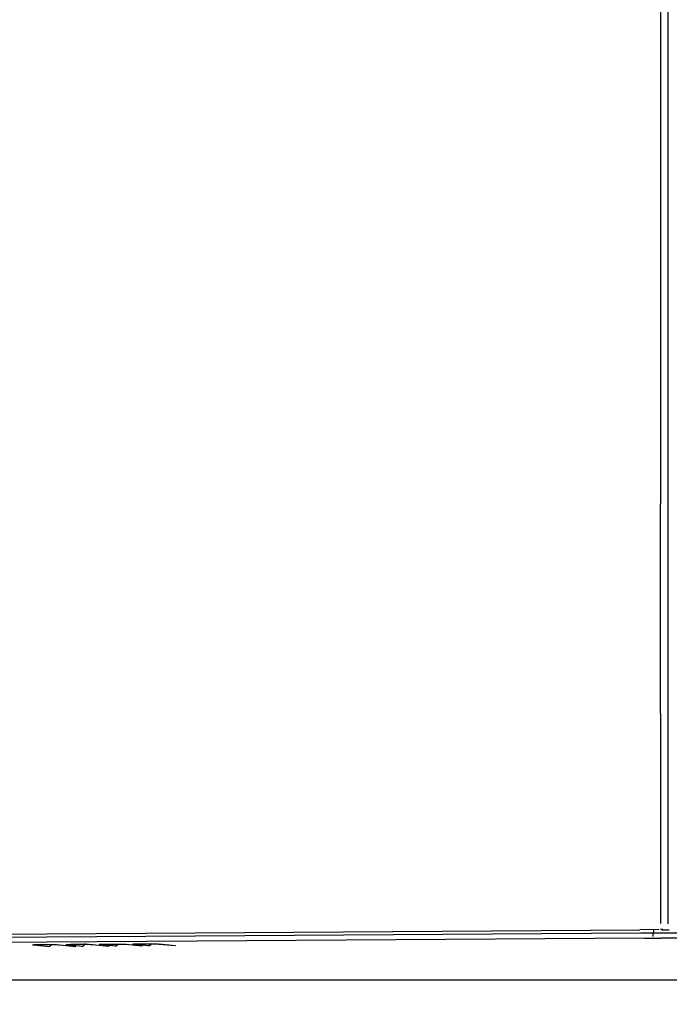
# Model space of a CAD drawing. Header units: millimetres. Extents: x 24385 to 79107, y -56478 to -23676.
# Tile 243 of 256: x 28296 to 28307, y -25731 to -25715. Entities that reach past the tile are written whole.
import ezdxf

# ---------------------------------------------------------------- set-up
doc = ezdxf.new("R2010")
doc.units = ezdxf.units.MM
doc.header["$LTSCALE"] = 2
doc.layers.add('0_OPIS', color=7, linetype='Continuous', lineweight=13)
doc.layers.add('3DPLAN_A_TABELKA POMIESZCZEŃ', color=7, linetype='Continuous', lineweight=0)
doc.layers.add('1', color=7, linetype='Continuous', true_color=0xffffff)
for name, color, linetype in [('3DPLAN_A_KRESKOWANIE 1', 253, 'Continuous'), ('3DPLAN_A_OPIS', 8, 'Continuous'), ('IS_KLIM_urządzenia', 3, 'Continuous')]:
    doc.layers.add(name, color=color, linetype=linetype)
doc.styles.add('ARIAL', font='arial.ttf')

# ---------------------------------------------------------------- blocks, each defined once
blk = doc.blocks.new('scienna')
at = {"layer": '1', "color": 3, "linetype": 'Continuous'}
for p, q in [((37576.063, 3088.07), (37576.063, 3060.946)), ((37482.107, 3079.5), (37575.167, 3079.5)), ((37575.258, 3079.423), (37575.256, 3079.385)), ((37488.791, 3079.382), (37568.484, 3079.382)), ((37575.164, 3079.388), (37568.484, 3079.382)), ((37575.257, 3079.356), (37575.261, 3079.055)), ((37575.309, 3079.264), (37575.369, 3079.264)), ((37575.394, 3079.137), (37575.481, 3066.749)), ((37575.367, 3063.897), (37575.261, 3079.055)), ((37575.419, 3063.482), (37575.31, 3079.07)), ((37575.31, 3079.069), (37575.31, 3079.07)), ((37575.489, 3071.407), (37575.514, 3071.665)), ((37575.518, 3071.664), (37575.493, 3071.406)), ((37575.489, 3070.995), (37575.514, 3071.253)), ((37575.492, 3070.878), (37575.517, 3071.136)), ((37575.521, 3071.135), (37575.496, 3070.877)), ((37575.493, 3070.466), (37575.518, 3070.723)), ((37575.496, 3070.349), (37575.521, 3070.607)), ((37575.525, 3070.606), (37575.5, 3070.348)), ((37575.496, 3069.937), (37575.522, 3070.194)), ((37575.5, 3069.82), (37575.525, 3070.078)), ((37575.529, 3070.077), (37575.504, 3069.818)), ((37575.5, 3069.407), (37575.525, 3069.665))]:
    blk.add_line(p, q, dxfattribs=at)
at = {"layer": '1', "color": 3, "linetype": 'Continuous', "extrusion": (0, 0, -1)}
blk.add_ellipse((37575.408, 3079.274), major_axis=(0, 0.548), ratio=0.026186, start_param=4.460187, end_param=4.938743, dxfattribs=at)
at = {"layer": '1', "color": 3, "linetype": 'Continuous'}
for centre, major_axis, ratio, start_param, end_param in [((37575.464, 3071.67), (-0.0496, 0.0048), 0.965503, 3.141571, 3.242291), ((37575.439, 3071.412), (0.0496, -0.0048), 0.965503, 6.283163, 6.383884), ((37575.467, 3071.237), (0.0496, -0.0049), 0.965731, 0.101029, 1.52539), ((37575.468, 3071.141), (-0.0496, 0.0048), 0.965503, 3.141571, 3.242291), ((37575.443, 3070.883), (0.0496, -0.0048), 0.965503, 6.283163, 6.383884), ((37575.471, 3070.708), (0.0496, -0.0049), 0.965731, 0.101029, 1.52539), ((37575.472, 3070.612), (-0.0496, 0.0048), 0.965503, 3.141571, 3.242291), ((37575.446, 3070.354), (0.0496, -0.0048), 0.965503, 6.283163, 6.383884), ((37575.475, 3070.178), (0.0496, -0.0049), 0.965731, 0.101029, 1.52539), ((37575.475, 3070.083), (-0.0496, 0.0048), 0.965503, 3.141571, 3.242291), ((37575.478, 3069.649), (0.0496, -0.0049), 0.965731, 0.101029, 1.52539), ((37575.45, 3069.824), (0.0496, -0.0048), 0.965503, 6.283163, 6.383884)]:
    blk.add_ellipse(centre, major_axis=major_axis, ratio=ratio, start_param=start_param, end_param=end_param, dxfattribs=at)
for points, knots in [([(37575.772, 3089.288), (37575.756, 3089.26), (37575.74, 3089.227), (37575.703, 3089.099), (37575.682, 3088.991), (37575.64, 3088.661), (37575.619, 3088.434), (37575.579, 3087.842), (37575.56, 3087.478), (37575.523, 3086.611), (37575.506, 3086.101), (37575.475, 3084.981), (37575.46, 3084.368), (37575.435, 3083.041), (37575.424, 3082.326), (37575.406, 3080.887), (37575.399, 3080.161), (37575.394, 3079.397)], [0, 0, 0, 0, 0.095781, 0.095781, 0.22597, 0.22597, 0.356159, 0.356159, 0.486348, 0.486348, 0.616537, 0.616537, 0.746727, 0.746727, 0.876916, 0.876916, 1, 1, 1, 1]), ([(37575.31, 3079.461), (37575.314, 3080.144), (37575.321, 3080.809), (37575.336, 3082.078), (37575.345, 3082.681), (37575.375, 3084.404), (37575.4, 3085.452), (37575.443, 3086.736), (37575.458, 3087.119), (37575.49, 3087.795), (37575.507, 3088.08), (37575.558, 3088.784), (37575.594, 3089.052), (37575.63, 3089.2)], [0, 0, 0, 0, 0.125, 0.125, 0.25, 0.25, 0.5, 0.5, 0.625, 0.625, 0.75, 0.75, 1, 1, 1, 1]), ([(37575.31, 3079.438), (37575.31, 3079.443), (37575.31, 3079.447), (37575.31, 3079.454), (37575.31, 3079.458), (37575.31, 3079.461)], [0, 0, 0, 0, 0.584806, 0.584806, 1, 1, 1, 1]), ([(37575.514, 3071.664), (37575.514, 3071.665), (37575.514, 3071.667), (37575.514, 3071.667), (37575.514, 3071.667)], [0, 0, 0, 0, 0.756296, 1, 1, 1, 1]), ([(37575.487, 3071.004), (37575.487, 3071.012), (37575.487, 3071.023), (37575.486, 3071.051), (37575.485, 3071.072), (37575.485, 3071.116), (37575.485, 3071.14), (37575.484, 3071.189), (37575.484, 3071.214), (37575.485, 3071.263), (37575.485, 3071.287), (37575.486, 3071.33), (37575.486, 3071.35), (37575.487, 3071.382), (37575.488, 3071.396), (37575.488, 3071.407), (37575.489, 3071.41), (37575.489, 3071.412)], [0, 0, 0, 0, 0.095282, 0.095282, 0.237998, 0.237998, 0.380986, 0.380986, 0.522799, 0.522799, 0.666912, 0.666912, 0.811554, 0.811554, 0.95617, 0.95617, 1, 1, 1, 1]), ([(37575.517, 3071.135), (37575.517, 3071.136), (37575.518, 3071.138), (37575.518, 3071.138), (37575.518, 3071.138)], [0, 0, 0, 0, 0.755536, 1, 1, 1, 1]), ([(37575.489, 3070.983), (37575.489, 3070.983), (37575.489, 3070.983), (37575.488, 3070.988), (37575.488, 3070.998), (37575.487, 3071.006)], [0, 0, 0, 0, 0.083858, 0.418659, 1, 1, 1, 1]), ([(37575.491, 3070.474), (37575.491, 3070.483), (37575.49, 3070.493), (37575.489, 3070.522), (37575.489, 3070.542), (37575.488, 3070.586), (37575.488, 3070.611), (37575.488, 3070.66), (37575.488, 3070.685), (37575.488, 3070.734), (37575.489, 3070.758), (37575.489, 3070.801), (37575.49, 3070.821), (37575.491, 3070.853), (37575.491, 3070.867), (37575.492, 3070.878), (37575.492, 3070.881), (37575.492, 3070.883)], [0, 0, 0, 0, 0.0953, 0.0953, 0.238013, 0.238013, 0.380998, 0.380998, 0.522923, 0.522923, 0.66704, 0.66704, 0.811678, 0.811678, 0.956291, 0.956291, 1, 1, 1, 1]), ([(37575.492, 3070.453), (37575.492, 3070.453), (37575.492, 3070.454), (37575.492, 3070.459), (37575.491, 3070.469), (37575.491, 3070.477)], [0, 0, 0, 0, 0.083722, 0.418548, 1, 1, 1, 1]), ([(37575.521, 3070.606), (37575.521, 3070.607), (37575.521, 3070.608), (37575.521, 3070.609), (37575.521, 3070.609)], [0, 0, 0, 0, 0.755144, 1, 1, 1, 1]), ([(37575.495, 3069.945), (37575.494, 3069.954), (37575.494, 3069.964), (37575.493, 3069.993), (37575.493, 3070.013), (37575.492, 3070.057), (37575.492, 3070.081), (37575.492, 3070.131), (37575.492, 3070.156), (37575.492, 3070.205), (37575.492, 3070.229), (37575.493, 3070.272), (37575.493, 3070.292), (37575.494, 3070.324), (37575.495, 3070.337), (37575.496, 3070.349), (37575.496, 3070.352), (37575.496, 3070.354)], [0, 0, 0, 0, 0.095318, 0.095318, 0.238028, 0.238028, 0.381009, 0.381009, 0.523048, 0.523048, 0.667167, 0.667167, 0.811802, 0.811802, 0.956411, 0.956411, 1, 1, 1, 1]), ([(37575.525, 3070.077), (37575.525, 3070.078), (37575.525, 3070.079), (37575.525, 3070.08), (37575.525, 3070.08)], [0, 0, 0, 0, 0.754384, 1, 1, 1, 1]), ([(37575.496, 3069.924), (37575.496, 3069.924), (37575.496, 3069.925), (37575.496, 3069.93), (37575.495, 3069.939), (37575.495, 3069.948)], [0, 0, 0, 0, 0.083241, 0.418219, 1, 1, 1, 1]), ([(37575.498, 3069.416), (37575.498, 3069.425), (37575.498, 3069.435), (37575.497, 3069.463), (37575.496, 3069.484), (37575.496, 3069.528), (37575.496, 3069.552), (37575.495, 3069.601), (37575.496, 3069.627), (37575.496, 3069.676), (37575.496, 3069.7), (37575.497, 3069.743), (37575.497, 3069.763), (37575.498, 3069.795), (37575.499, 3069.808), (37575.499, 3069.82), (37575.5, 3069.822), (37575.5, 3069.824)], [0, 0, 0, 0, 0.095356, 0.095356, 0.238059, 0.238059, 0.381034, 0.381034, 0.523182, 0.523182, 0.667302, 0.667302, 0.811929, 0.811929, 0.956532, 0.956532, 1, 1, 1, 1]), ([(37575.5, 3069.395), (37575.5, 3069.395), (37575.5, 3069.395), (37575.499, 3069.401), (37575.499, 3069.41), (37575.498, 3069.419)], [0, 0, 0, 0, 0.084457, 0.418967, 1, 1, 1, 1])]:
    blk.add_open_spline(points, degree=3, knots=knots, dxfattribs=at)
for points in [[(37575.267, 3079.467), (37575.267, 3079.444), (37575.266, 3079.422), (37575.265, 3079.402)], [(37575.268, 3079.521), (37575.268, 3079.503), (37575.268, 3079.485), (37575.267, 3079.467)], [(37575.309, 3079.124), (37575.308, 3079.227), (37575.308, 3079.336), (37575.31, 3079.438)], [(37575.265, 3079.273), (37575.279, 3079.271), (37575.294, 3079.27), (37575.309, 3079.267)], [(37575.31, 3079.069), (37575.31, 3079.087), (37575.31, 3079.106), (37575.309, 3079.124)]]:
    blk.add_open_spline(points, degree=3, dxfattribs=at)
blk = doc.blocks.new('kondygnacja -1')
at = {"layer": '3DPLAN_A_KRESKOWANIE 1'}
h = blk.add_hatch(dxfattribs=at)
h.set_pattern_fill('ANSI31', color=256, scale=7.5, style=0)
h.set_pattern_definition([(45, (23044.838, -26883.88), (-16.83798, 16.83798), [])])
h.paths.add_polyline_path([(31677.485, -24430.84), (30214.868, -24430.84), (30214.868, -24470.84), (30429.606, -24470.84), (30429.606, -24477.84), (30447.606, -24477.84), (30447.606, -24818.84), (30476.606, -24818.84), (30476.606, -24470.84), (31012.606, -24470.84), (31012.606, -24478.84), (31079.606, -24478.84), (31079.606, -24470.84), (31638.606, -24470.84), (31638.606, -25036.84), (31079.606, -25036.84), (31079.606, -25028.84), (31012.606, -25028.84), (31012.606, -25036.84), (30611.38, -25036.84), (30611.38, -25072.84), (31023.606, -25072.84), (31034.606, -25082.84), (31034.606, -25330.84), (31023.606, -25340.84), (30831.396, -25340.84, -0.038531), (30832.58, -25356.183), (30832.58, -25371.84), (31079.606, -25371.84), (31079.606, -25072.84), (31638.606, -25072.84), (31638.606, -25943.84), (30832.58, -25943.84), (30832.58, -26009.84), (31677.485, -26009.84)])
h.paths.add_polyline_path([(30682.606, -26009.84), (30832.58, -26009.84), (30832.58, -25943.84), (30760.606, -25943.84), (30760.606, -25454.668), (30735.606, -25464.584), (30735.606, -25943.84), (30682.606, -25943.84)])
h.paths.add_polyline_path([(30679.606, -25371.84), (30735.606, -25371.84), (30735.606, -25464.584), (30760.606, -25454.668), (30760.606, -25371.84), (30832.58, -25371.84), (30832.58, -25356.183, 0.038531), (30831.396, -25340.84), (30679.606, -25340.84)])
h.paths.add_polyline_path([(30355.83, -25371.84), (30425.606, -25371.84), (30425.606, -25379.84), (30463.606, -25379.84), (30463.606, -25424.739), (30471.606, -25424.739), (30471.606, -25395.84), (30533.606, -25395.84), (30533.606, -25371.84), (30576.606, -25371.84), (30576.606, -25341.84), (30472.606, -25341.84), (30472.606, -25326.84), (30427.606, -25326.84), (30427.606, -25341.84), (30355.83, -25341.84)])
h.paths.add_polyline_path([(30456.606, -25936.84), (30425.606, -25936.84), (30425.606, -25945.84), (30380.606, -25945.84), (30380.606, -26009.84), (30512.606, -26009.84), (30512.606, -25943.84), (30466.606, -25943.84), (30466.606, -25712.84), (30456.606, -25712.84)])
h.paths.add_polyline_path([(28888.606, -25941.84), (28888.606, -26009.84), (29013.606, -26009.84), (29013.606, -25941.84)])
h.paths.add_polyline_path([(28591.166, -26009.84), (28591.166, -25944.84), (28547.606, -25944.84), (28547.606, -26009.84)])
h.paths.add_polyline_path([(28624.606, -25870.534), (28654.797, -25870.534), (28654.797, -25924.534), (28624.606, -25924.534), (28624.606, -25944.84), (28591.166, -25944.84), (28591.166, -26009.84), (28713.606, -26009.84), (28713.606, -25941.84), (28672.606, -25941.84), (28672.606, -25932.84), (28657.606, -25932.84), (28657.606, -25716.84), (28624.606, -25716.84)])
h.paths.add_polyline_path([(28372.606, -25944.84), (28328.606, -25944.84), (28328.606, -25907.84), (28282.606, -25907.84), (28282.606, -25944.84), (28248.606, -25944.84), (28248.606, -26009.84), (28372.606, -26009.84)])
h.paths.add_polyline_path([(28092.606, -25563.84), (28054.606, -25563.84), (28054.606, -25383.84), (28067.602, -25383.84), (28067.606, -25375.84), (28340.606, -25375.84), (28340.606, -25341.84), (28070.606, -25341.84), (28070.606, -25332.84), (28030.606, -25332.84), (28030.606, -25395.598), (28048.707, -25395.598), (28048.707, -25449.598), (28030.606, -25449.598), (28030.606, -26009.84), (28073.606, -26009.84), (28073.606, -25944.84), (28054.606, -25944.84), (28054.606, -25668.84), (28092.606, -25668.84)])
h.paths.add_polyline_path([(27949.606, -25495.746), (27949.606, -25507.746), (27983.295, -25507.746), (27983.295, -25521.746), (27949.606, -25521.746), (27949.606, -25531.84), (27999.606, -25531.84), (27999.606, -25934.84), (27982.606, -25934.84), (27982.606, -25942.84), (27947.606, -25942.84), (27947.606, -26009.84), (28026.624, -26009.84), (28026.624, -25449.598), (27999.606, -25449.598), (27999.606, -25463.84), (27949.606, -25463.84), (27949.606, -25481.746), (27983.295, -25481.746), (27983.295, -25495.746)])
h.paths.add_polyline_path([(27982.606, -25361.84), (27952.606, -25361.84), (27952.606, -25332.84), (28026.624, -25332.84), (28026.624, -25395.598), (27999.606, -25395.598), (27999.606, -25377.84), (27982.606, -25377.84)])
h.paths.add_polyline_path([(26818.606, -25892.84), (26781.485, -25892.84), (26781.485, -26009.84), (26894.541, -26009.84), (26894.541, -25942.84), (26830.606, -25942.84), (26830.606, -25930.84), (26818.606, -25930.84)])
h.paths.add_polyline_path([(26894.541, -26009.84), (27115.936, -26009.84), (27115.936, -25942.84), (26894.541, -25942.84)])
h.paths.add_polyline_path([(27115.936, -25942.84), (27115.936, -26009.84), (27466.606, -26009.84), (27466.606, -25942.84), (27427.606, -25942.84), (27427.606, -25933.84), (27384.606, -25933.84), (27384.606, -25942.84)])
h.paths.add_polyline_path([(27641.606, -25942.84), (27641.606, -26009.84), (27802.606, -26009.84), (27802.606, -25942.84)])
h.paths.add_polyline_path([(30621.105, -25040.467), (30688.374, -25040.467), (30688.374, -25072.867), (30621.105, -25072.867)], flags=24)
at = {"layer": '3DPLAN_A_OPIS', "color": 1, "lineweight": 30, "style": 'ARIAL'}
for tag, p in [('PRZESUNIĘCIE_WEJŚCIA', (27655.165, -24535.333)), ('WYŁĄCZONE', (27007.179, -24723.982)), ('Z_OPRACOWANIA', (26996.84, -24746.417)), ('WYŁĄCZONE', (30803.053, -24760.867)), ('Z_OPRACOWANIA', (30792.713, -24783.301)), ('WYŁĄCZONE', (28894.898, -24826.593)), ('Z_OPRACOWANIA', (28884.559, -24849.027)), ('POWIĘKSZENIE_WEJŚCIA', (28313.679, -25144.412)), ('POWIĘKSZENIE_WEJŚCIA', (29600.622, -25191.363)), ('POWIĘKSZENIE_WEJŚCIA', (28011.449, -25235.417)), ('WYŁĄCZONE', (29754.423, -25678.169)), ('Z_OPRACOWANIA', (29744.084, -25700.603)), ('WYJŚCIE_EWAKUACYJNE', (27763.791, -26106.068))]:
    blk.add_attdef(tag, p, '', height=12, dxfattribs=at)
at = {"layer": '3DPLAN_A_OPIS', "color": 0, "lineweight": 30, "style": 'ARIAL'}
for tag, p in [('UGUL_1', (29350.296, -24586.012)), ('UGUL_2', (29622.921, -24586.012)), ('UGUL_3', (29833.15, -24586.012))]:
    blk.add_attdef(tag, p, '', height=12, dxfattribs=at)
at = {"layer": '3DPLAN_A_TABELKA POMIESZCZEŃ', "ltscale": 0.5, "style": 'ARIAL'}
for tag, p in [('KURTYNA', (27861.913, -26064.849)), ('POWIETRZNA', (27861.913, -26084.562))]:
    blk.add_attdef(tag, p, '', height=12, dxfattribs=at)

msp = doc.modelspace()

# ---------------------------------------------------------------- block references
at = {"layer": '0_OPIS'}
msp.add_blockref('kondygnacja -1', (0, 0), dxfattribs=at)
at = {"layer": 'IS_KLIM_urządzenia', "rotation": 270}
msp.add_blockref('scienna', (25227.034, 11845.852), dxfattribs=at)

doc.saveas('drawing.dxf')
